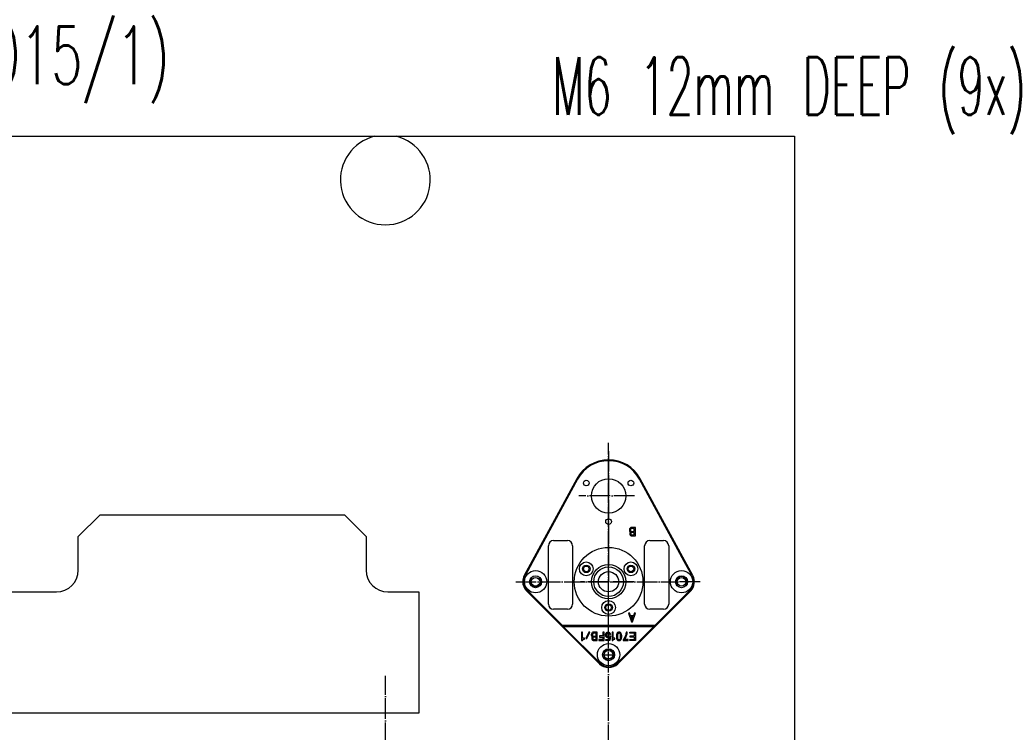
# Model space of a CAD drawing. Extents: x -1765 to 4890, y -3431 to 1272.
# Tile 175 of 189: x 1869 to 2443, y -1517 to -1101. Entities that reach past the tile are written whole.
import ezdxf

# ---------------------------------------------------------------- set-up
doc = ezdxf.new("R2010")
doc.units = 0
doc.linetypes.add('DOT_CENTER', pattern=[14, 12, -1, 0, -1])
doc.layers.add('1', color=7, linetype='CONTINUOUS')
doc.styles.add('CONVERTER_2', font='txt.shx', dxfattribs={"width": 0.63})

# ---------------------------------------------------------------- blocks, each defined once
blk = doc.blocks.new('TEXT__62', base_point=(-2000, -2800))
at = {"layer": '1', "color": 1, "style": 'CONVERTER_2', "width": 0.63}
for s, p in [('(WITH ENGRAVING E7015/1)', (1547.64, -1138.98)), ('M6 12mm DEEP (9x)', (2178.64, -1156.98))]:
    blk.add_text(s, height=33.6, dxfattribs=at).set_placement(p)
blk = doc.blocks.new('PIN__449', base_point=(2192.06, -1408.88))
at = {"layer": '1', "color": 4, "linetype": 'CONTINUOUS'}
for centre, radius in [((2212.06, -1428.88), 20), ((2199.07, -1421.38), 4), ((2199.07, -1421.38), 2.2), ((2212.06, -1428.88), 10), ((2212.06, -1428.88), 8.6), ((2225.05, -1421.38), 4), ((2225.05, -1421.38), 2.2), ((2212.06, -1428.88), 5.9), ((2212.06, -1443.88), 4), ((2212.06, -1443.88), 2.2)]:
    blk.add_circle(centre, radius, dxfattribs=at)
blk = doc.blocks.new('E7015-23250__450', base_point=(1226.18, -1352.74))
at = {"layer": '1', "color": 6, "linetype": 'DOT_CENTER'}
for p, q in [((2212.06, -1352.74), (2212.06, -1407.58)), ((2227.06, -1378.88), (2194.69, -1378.88)), ((2212.06, -1407.58), (2212.06, -1428.88)), ((2212.06, -1428.88), (2195.77, -1428.88)), ((2226.75, -1428.88), (2212.06, -1428.88)), ((2212.06, -1455.57), (2212.06, -1428.88))]:
    blk.add_line(p, q, dxfattribs=at)
at = {"layer": '1', "color": 6, "linetype": 'CONTINUOUS'}
for p, q in [((2193.61, -1368.86), (2162.97, -1425.3)), ((2194.04, -1369.1), (2167.98, -1417.12)), ((2256.14, -1417.12), (2230.08, -1369.1)), ((2261.15, -1425.3), (2230.52, -1368.86)), ((2224.29, -1398.14), (2224.17, -1398.58)), ((2224.17, -1398.58), (2224.17, -1398.89)), ((2224.17, -1398.89), (2224.29, -1399.33)), ((2224.45, -1397.83), (2224.29, -1398.14)), ((2224.74, -1397.52), (2224.45, -1397.83)), ((2225.07, -1397.33), (2224.74, -1397.52)), ((2224.9, -1398.39), (2224.85, -1398.64)), ((2224.85, -1398.64), (2224.85, -1398.89)), ((2224.85, -1398.89), (2224.9, -1399.14)), ((2225.07, -1398.14), (2224.9, -1398.39)), ((2225.52, -1397.2), (2225.07, -1397.33)), ((2225.3, -1397.95), (2225.07, -1398.14)), ((2225.58, -1397.89), (2225.3, -1397.95)), ((2227.66, -1397.2), (2225.52, -1397.2)), ((2227.04, -1397.89), (2225.58, -1397.89)), ((2227.04, -1399.64), (2227.04, -1397.89)), ((2227.66, -1402.2), (2227.66, -1397.2)), ((2224.29, -1399.33), (2224.51, -1399.7)), ((2224.45, -1400.45), (2224.4, -1400.77)), ((2224.4, -1400.77), (2224.4, -1401.02)), ((2224.4, -1401.02), (2224.45, -1401.33)), ((2224.68, -1400.08), (2224.45, -1400.45)), ((2224.45, -1401.33), (2224.68, -1401.7)), ((2224.51, -1399.7), (2224.79, -1399.95)), ((2224.79, -1399.95), (2224.68, -1400.08)), ((2224.68, -1401.7), (2224.9, -1401.95)), ((2224.9, -1399.14), (2225.07, -1399.39)), ((2224.9, -1401.95), (2225.24, -1402.14)), ((2225.07, -1400.58), (2225.02, -1400.77)), ((2225.02, -1400.77), (2225.02, -1401.02)), ((2225.02, -1401.02), (2225.07, -1401.2)), ((2225.07, -1399.39), (2225.3, -1399.58)), ((2225.19, -1400.39), (2225.07, -1400.58)), ((2225.07, -1401.2), (2225.19, -1401.39)), ((2225.35, -1400.27), (2225.19, -1400.39)), ((2225.19, -1401.39), (2225.35, -1401.52)), ((2225.24, -1402.14), (2225.52, -1402.2)), ((2225.3, -1399.58), (2225.58, -1399.64)), ((2225.58, -1400.2), (2225.35, -1400.27)), ((2225.35, -1401.52), (2225.58, -1401.58)), ((2225.52, -1402.2), (2227.66, -1402.2)), ((2225.58, -1399.64), (2227.04, -1399.64)), ((2227.04, -1400.2), (2225.58, -1400.2)), ((2225.58, -1401.58), (2227.04, -1401.58)), ((2227.04, -1401.58), (2227.04, -1400.2)), ((2177.06, -1441.88), (2177.06, -1407.88)), ((2180.06, -1404.88), (2188.06, -1404.88)), ((2191.06, -1407.88), (2191.06, -1441.88)), ((2233.06, -1441.88), (2233.06, -1407.88)), ((2236.06, -1404.88), (2244.06, -1404.88)), ((2247.06, -1407.88), (2247.06, -1441.88)), ((2167.98, -1417.12), (2163.41, -1425.54)), ((2260.71, -1425.54), (2256.14, -1417.12)), ((2184.95, -1454.88), (2164.26, -1434.18)), ((2185.16, -1454.38), (2164.61, -1433.83)), ((2259.51, -1433.83), (2238.96, -1454.38)), ((2259.86, -1434.18), (2239.17, -1454.88)), ((2188.06, -1444.88), (2180.06, -1444.88)), ((2244.06, -1444.88), (2236.06, -1444.88)), ((2224.34, -1447.2), (2223.72, -1447.2)), ((2223.72, -1447.2), (2225.35, -1452.2)), ((2224.85, -1448.7), (2224.34, -1447.2)), ((2226.54, -1448.7), (2224.85, -1448.7)), ((2226.37, -1449.33), (2224.96, -1449.33)), ((2224.96, -1449.33), (2225.69, -1451.33)), ((2225.69, -1451.33), (2226.37, -1449.33)), ((2226.03, -1452.2), (2227.66, -1447.2)), ((2227.04, -1447.2), (2226.54, -1448.7)), ((2227.66, -1447.2), (2227.04, -1447.2)), ((2185.16, -1454.38), (2184.95, -1454.88)), ((2184.95, -1454.88), (2239.17, -1454.88)), ((2206.76, -1476.68), (2184.95, -1454.88)), ((2238.96, -1454.38), (2185.16, -1454.38)), ((2207.11, -1476.33), (2186.66, -1455.88)), ((2237.46, -1455.88), (2217.01, -1476.33)), ((2239.17, -1454.88), (2217.36, -1476.68)), ((2225.35, -1452.2), (2226.03, -1452.2)), ((2238.96, -1454.38), (2239.17, -1454.88)), ((2196.31, -1458.2), (2196.31, -1463.2)), ((2196.87, -1458.2), (2196.31, -1458.2)), ((2196.87, -1461.83), (2196.87, -1458.2)), ((2197.94, -1461.83), (2196.87, -1461.83)), ((2197.94, -1462.33), (2197.94, -1461.83)), ((2200.53, -1458.2), (2198.84, -1461.95)), ((2198.84, -1461.95), (2199.4, -1461.95)), ((2199.4, -1461.95), (2201.09, -1458.2)), ((2201.09, -1458.2), (2200.53, -1458.2)), ((2202.1, -1459.14), (2201.99, -1459.58)), ((2201.99, -1459.58), (2201.99, -1459.89)), ((2201.99, -1459.89), (2202.1, -1460.33)), ((2202.27, -1458.83), (2202.1, -1459.14)), ((2202.1, -1460.33), (2202.33, -1460.7)), ((2202.27, -1461.45), (2202.21, -1461.77)), ((2202.21, -1461.77), (2202.21, -1462.02)), ((2202.21, -1462.02), (2202.27, -1462.33)), ((2202.55, -1458.52), (2202.27, -1458.83)), ((2202.5, -1461.08), (2202.27, -1461.45)), ((2202.33, -1460.7), (2202.61, -1460.95)), ((2202.61, -1460.95), (2202.5, -1461.08)), ((2202.89, -1458.33), (2202.55, -1458.52)), ((2202.72, -1459.39), (2202.66, -1459.64)), ((2202.66, -1459.64), (2202.66, -1459.89)), ((2202.66, -1459.89), (2202.72, -1460.14)), ((2202.89, -1459.14), (2202.72, -1459.39)), ((2202.72, -1460.14), (2202.89, -1460.39)), ((2202.89, -1461.58), (2202.83, -1461.77)), ((2202.83, -1461.77), (2202.83, -1462.02)), ((2202.83, -1462.02), (2202.89, -1462.2)), ((2203.34, -1458.2), (2202.89, -1458.33)), ((2203.11, -1458.95), (2202.89, -1459.14)), ((2202.89, -1460.39), (2203.11, -1460.58)), ((2203, -1461.39), (2202.89, -1461.58)), ((2203.17, -1461.27), (2203, -1461.39)), ((2203.4, -1458.89), (2203.11, -1458.95)), ((2203.11, -1460.58), (2203.4, -1460.64)), ((2203.4, -1461.2), (2203.17, -1461.27)), ((2205.48, -1458.2), (2203.34, -1458.2)), ((2204.86, -1458.89), (2203.4, -1458.89)), ((2203.4, -1460.64), (2204.86, -1460.64)), ((2204.86, -1461.2), (2203.4, -1461.2)), ((2204.86, -1460.64), (2204.86, -1458.89)), ((2204.86, -1462.58), (2204.86, -1461.2)), ((2205.48, -1463.2), (2205.48, -1458.2)), ((2208.8, -1460.45), (2206.71, -1460.45)), ((2206.71, -1460.45), (2206.71, -1461.08)), ((2206.71, -1461.08), (2208.8, -1461.08)), ((2208.8, -1458.2), (2208.8, -1460.45)), ((2209.41, -1458.2), (2208.8, -1458.2)), ((2208.8, -1461.08), (2208.8, -1462.58)), ((2209.41, -1463.2), (2209.41, -1458.2)), ((2210.31, -1459.58), (2210.43, -1459.2)), ((2210.31, -1460.08), (2210.31, -1459.58)), ((2210.43, -1460.45), (2210.31, -1460.08)), ((2210.43, -1459.2), (2210.54, -1458.95)), ((2210.54, -1460.7), (2210.43, -1460.45)), ((2210.54, -1458.95), (2210.71, -1458.7)), ((2210.71, -1460.95), (2210.54, -1460.7)), ((2210.71, -1458.7), (2210.88, -1458.52)), ((2210.88, -1461.14), (2210.71, -1460.95)), ((2210.88, -1458.52), (2211.05, -1458.39)), ((2210.99, -1459.33), (2210.88, -1459.64)), ((2210.88, -1459.64), (2210.88, -1460.14)), ((2210.88, -1460.14), (2210.99, -1460.45)), ((2211.05, -1461.33), (2210.88, -1461.14)), ((2211.1, -1459.14), (2210.99, -1459.33)), ((2210.99, -1460.45), (2211.1, -1460.64)), ((2211.05, -1458.39), (2211.33, -1458.27)), ((2211.33, -1461.45), (2211.05, -1461.33)), ((2211.33, -1458.95), (2211.1, -1459.14)), ((2211.1, -1460.64), (2211.33, -1460.83)), ((2211.33, -1458.27), (2211.61, -1458.2)), ((2211.61, -1458.83), (2211.33, -1458.95)), ((2211.33, -1460.83), (2211.61, -1460.95)), ((2211.61, -1461.52), (2211.33, -1461.45)), ((2211.61, -1458.2), (2211.89, -1458.2)), ((2211.89, -1458.83), (2211.61, -1458.83)), ((2211.61, -1460.95), (2211.89, -1460.95)), ((2211.89, -1461.52), (2211.61, -1461.52)), ((2211.89, -1458.2), (2212.17, -1458.27)), ((2212.17, -1458.95), (2211.89, -1458.83)), ((2211.89, -1460.95), (2212.23, -1460.83)), ((2212.23, -1461.39), (2211.89, -1461.52)), ((2212.17, -1458.27), (2212.45, -1458.39)), ((2212.4, -1459.14), (2212.17, -1458.95)), ((2212.23, -1460.83), (2212.45, -1460.64)), ((2212.51, -1461.2), (2212.23, -1461.39)), ((2212.34, -1462.58), (2212.51, -1461.2)), ((2212.51, -1459.33), (2212.4, -1459.14)), ((2212.45, -1458.39), (2212.62, -1458.52)), ((2212.45, -1460.64), (2212.56, -1460.45)), ((2212.62, -1459.64), (2212.51, -1459.33)), ((2212.56, -1460.45), (2213.13, -1460.45)), ((2212.62, -1458.52), (2212.79, -1458.7)), ((2213.18, -1459.58), (2212.62, -1459.64)), ((2212.79, -1458.7), (2212.96, -1458.95)), ((2213.13, -1460.45), (2212.79, -1463.2)), ((2212.96, -1458.95), (2213.07, -1459.2)), ((2213.07, -1459.2), (2213.18, -1459.58)), ((2214.08, -1458.2), (2214.08, -1463.2)), ((2214.65, -1458.2), (2214.08, -1458.2)), ((2214.65, -1461.83), (2214.65, -1458.2)), ((2215.71, -1461.83), (2214.65, -1461.83)), ((2215.71, -1462.33), (2215.71, -1461.83)), ((2216.67, -1459.89), (2216.61, -1460.45)), ((2216.61, -1460.45), (2216.61, -1460.95)), ((2216.61, -1460.95), (2216.67, -1461.52)), ((2216.73, -1459.52), (2216.67, -1459.89)), ((2216.67, -1461.52), (2216.73, -1461.89)), ((2216.84, -1459.2), (2216.73, -1459.52)), ((2216.73, -1461.89), (2216.84, -1462.2)), ((2216.95, -1458.95), (2216.84, -1459.2)), ((2217.12, -1458.7), (2216.95, -1458.95)), ((2217.29, -1458.52), (2217.12, -1458.7)), ((2217.29, -1459.64), (2217.23, -1460.33)), ((2217.23, -1460.33), (2217.23, -1461.08)), ((2217.23, -1461.08), (2217.29, -1461.77)), ((2217.46, -1458.39), (2217.29, -1458.52)), ((2217.4, -1459.33), (2217.29, -1459.64)), ((2217.29, -1461.77), (2217.4, -1462.08)), ((2217.51, -1459.14), (2217.4, -1459.33)), ((2217.4, -1462.08), (2217.51, -1462.27)), ((2217.74, -1458.27), (2217.46, -1458.39)), ((2217.74, -1458.95), (2217.51, -1459.14)), ((2217.96, -1458.2), (2217.74, -1458.27)), ((2217.96, -1458.83), (2217.74, -1458.95)), ((2218.36, -1458.2), (2217.96, -1458.2)), ((2218.36, -1458.83), (2217.96, -1458.83)), ((2218.58, -1458.27), (2218.36, -1458.2)), ((2218.58, -1458.95), (2218.36, -1458.83)), ((2218.86, -1458.39), (2218.58, -1458.27)), ((2218.81, -1459.14), (2218.58, -1458.95)), ((2218.92, -1459.33), (2218.81, -1459.14)), ((2218.81, -1462.27), (2218.92, -1462.08)), ((2219.03, -1458.52), (2218.86, -1458.39)), ((2219.03, -1459.64), (2218.92, -1459.33)), ((2218.92, -1462.08), (2219.03, -1461.77)), ((2219.2, -1458.7), (2219.03, -1458.52)), ((2219.09, -1460.33), (2219.03, -1459.64)), ((2219.03, -1461.77), (2219.09, -1461.08)), ((2219.09, -1461.08), (2219.09, -1460.33)), ((2219.37, -1458.95), (2219.2, -1458.7)), ((2219.48, -1459.2), (2219.37, -1458.95)), ((2219.6, -1459.52), (2219.48, -1459.2)), ((2219.48, -1462.2), (2219.6, -1461.89)), ((2219.65, -1459.89), (2219.6, -1459.52)), ((2219.6, -1461.89), (2219.65, -1461.52)), ((2219.71, -1460.45), (2219.65, -1459.89)), ((2219.65, -1461.52), (2219.71, -1460.95)), ((2219.71, -1460.95), (2219.71, -1460.45)), ((2221.28, -1461.58), (2220.61, -1462.64)), ((2221.73, -1460.64), (2221.28, -1461.58)), ((2221.28, -1462.58), (2222.01, -1461.45)), ((2222.01, -1459.89), (2221.73, -1460.64)), ((2222.18, -1459.14), (2222.01, -1459.89)), ((2222.01, -1461.45), (2222.35, -1460.7)), ((2222.3, -1458.2), (2222.18, -1459.14)), ((2222.97, -1458.2), (2222.3, -1458.2)), ((2222.35, -1460.7), (2222.58, -1460.14)), ((2222.58, -1460.14), (2222.86, -1459.2)), ((2222.86, -1459.2), (2222.97, -1458.2)), ((2224.43, -1458.2), (2227.7, -1458.2)), ((2224.43, -1458.83), (2224.43, -1458.2)), ((2227.08, -1458.83), (2224.43, -1458.83)), ((2224.71, -1461.08), (2224.71, -1460.45)), ((2224.71, -1460.45), (2227.08, -1460.45)), ((2227.08, -1461.08), (2224.71, -1461.08)), ((2227.08, -1460.45), (2227.08, -1458.83)), ((2227.08, -1462.58), (2227.08, -1461.08)), ((2227.7, -1458.2), (2227.7, -1463.2)), ((2196.31, -1463.2), (2196.76, -1463.2)), ((2196.76, -1463.2), (2196.81, -1463.02)), ((2196.81, -1463.02), (2196.98, -1462.77)), ((2196.98, -1462.77), (2197.15, -1462.58)), ((2197.15, -1462.58), (2197.38, -1462.45)), ((2197.38, -1462.45), (2197.55, -1462.39)), ((2197.55, -1462.39), (2197.83, -1462.33)), ((2197.83, -1462.33), (2197.94, -1462.33)), ((2202.27, -1462.33), (2202.5, -1462.7)), ((2202.5, -1462.7), (2202.72, -1462.95)), ((2202.72, -1462.95), (2203.06, -1463.14)), ((2202.89, -1462.2), (2203, -1462.39)), ((2203, -1462.39), (2203.17, -1462.52)), ((2203.06, -1463.14), (2203.34, -1463.2)), ((2203.17, -1462.52), (2203.4, -1462.58)), ((2203.34, -1463.2), (2205.48, -1463.2)), ((2203.4, -1462.58), (2204.86, -1462.58)), ((2208.8, -1462.58), (2206.38, -1462.58)), ((2206.38, -1462.58), (2206.38, -1463.2)), ((2206.38, -1463.2), (2209.41, -1463.2)), ((2210.48, -1463.2), (2210.48, -1462.58)), ((2210.48, -1462.58), (2212.34, -1462.58)), ((2212.79, -1463.2), (2210.48, -1463.2)), ((2214.08, -1463.2), (2214.53, -1463.2)), ((2214.53, -1463.2), (2214.59, -1463.02)), ((2214.59, -1463.02), (2214.76, -1462.77)), ((2214.76, -1462.77), (2214.93, -1462.58)), ((2214.93, -1462.58), (2215.15, -1462.45)), ((2215.15, -1462.45), (2215.32, -1462.39)), ((2215.32, -1462.39), (2215.6, -1462.33)), ((2215.6, -1462.33), (2215.71, -1462.33)), ((2216.84, -1462.2), (2216.95, -1462.45)), ((2216.95, -1462.45), (2217.12, -1462.7)), ((2217.12, -1462.7), (2217.29, -1462.89)), ((2217.29, -1462.89), (2217.46, -1463.02)), ((2217.46, -1463.02), (2217.74, -1463.14)), ((2217.51, -1462.27), (2217.74, -1462.45)), ((2217.74, -1462.45), (2217.96, -1462.58)), ((2217.74, -1463.14), (2217.96, -1463.2)), ((2217.96, -1462.58), (2218.36, -1462.58)), ((2217.96, -1463.2), (2218.36, -1463.2)), ((2218.36, -1462.58), (2218.58, -1462.45)), ((2218.36, -1463.2), (2218.58, -1463.14)), ((2218.58, -1462.45), (2218.81, -1462.27)), ((2218.58, -1463.14), (2218.86, -1463.02)), ((2218.86, -1463.02), (2219.03, -1462.89)), ((2219.03, -1462.89), (2219.2, -1462.7)), ((2219.2, -1462.7), (2219.37, -1462.45)), ((2219.37, -1462.45), (2219.48, -1462.2)), ((2220.61, -1462.64), (2220.61, -1463.2)), ((2220.61, -1463.2), (2223.53, -1463.2)), ((2223.53, -1462.58), (2221.28, -1462.58)), ((2223.53, -1463.2), (2223.53, -1462.58)), ((2224.49, -1463.2), (2224.49, -1462.58)), ((2224.49, -1462.58), (2227.08, -1462.58)), ((2227.7, -1463.2), (2224.49, -1463.2))]:
    blk.add_line(p, q, dxfattribs=at)
for centre, radius in [((2199.07, -1371.38), 1.65), ((2212.06, -1378.88), 10), ((2225.05, -1371.38), 1.65), ((2212.06, -1393.88), 1.65), ((2199.07, -1421.38), 1.65), ((2212.06, -1428.88), 10), ((2225.05, -1421.38), 1.65), ((2169.56, -1428.88), 6.5), ((2169.56, -1428.88), 3.5), ((2254.56, -1428.88), 6.5), ((2254.56, -1428.88), 3.5), ((2212.06, -1443.88), 1.65), ((2212.06, -1471.38), 6.5), ((2212.06, -1471.38), 3.5)]:
    blk.add_circle(centre, radius, dxfattribs=at)
for centre, radius, start, end in [((2212.06, -1378.88), 21, 90, 151.50733), ((2212.06, -1378.88), 20.5, 90, 151.50733), ((2212.06, -1378.88), 21, 28.49267, 90), ((2212.06, -1378.88), 20.5, 28.49267, 90), ((2180.06, -1407.88), 3, 90, 180), ((2188.06, -1407.88), 3, 0, 90), ((2236.06, -1407.88), 3, 90, 180), ((2244.06, -1407.88), 3, 0, 90), ((2169.56, -1428.88), 7.5, 151.50733, 180), ((2169.56, -1428.88), 7, 151.50733, 180), ((2254.56, -1428.88), 7.5, -45, 28.49267), ((2254.56, -1428.88), 7, 0, 28.49267), ((2169.56, -1428.88), 7.5, 180, -135), ((2169.56, -1428.88), 7, 180, -135), ((2254.56, -1428.88), 7, -45, 0), ((2180.06, -1441.88), 3, 180, -90), ((2188.06, -1441.88), 3, -90, 0), ((2236.06, -1441.88), 3, 180, -90), ((2244.06, -1441.88), 3, -90, 0), ((2212.06, -1443.88), 2, -118.76558, -90), ((2184.38, -1457.82), 3, 40.38584, 78.89177), ((2239.75, -1457.82), 3, 101.10823, 139.61416), ((2212.06, -1471.38), 7.5, -135, -90), ((2212.06, -1471.38), 7, -135, -90), ((2212.06, -1471.38), 7, -90, -45), ((2212.06, -1471.38), 7.5, -90, -45)]:
    blk.add_arc(centre, radius, start, end, dxfattribs=at)
at = {"layer": '1'}
blk.add_blockref('PIN__449', (2192.06, -1408.88), dxfattribs=at)
blk = doc.blocks.new('HEADPLATE_EG__455', base_point=(1534.3, -2091.02))
at = {"layer": '1', "color": 7, "linetype": 'CONTINUOUS'}
for p, q in [((1757.57, -1169.43), (2075.79, -1169.43)), ((2075.79, -1169.43), (2088.33, -1169.43)), ((2088.33, -1169.43), (2320.31, -1169.43)), ((2320.31, -1169.43), (2320.31, -1858.53)), ((1915.95, -1389.9), (1903.25, -1402.6)), ((1915.95, -1389.9), (1987.07, -1389.9)), ((1987.07, -1389.9), (2017.15, -1389.9)), ((2017.15, -1389.9), (2058.19, -1389.9)), ((2062.16, -1393.88), (2058.19, -1389.9)), ((2070.89, -1402.6), (2062.16, -1393.88)), ((1903.25, -1422.16), (1903.25, -1402.6)), ((2070.89, -1402.6), (2070.89, -1418.88)), ((2070.89, -1418.88), (2070.89, -1422.16)), ((1843.2, -1434.86), (1890.55, -1434.86)), ((2083.59, -1434.86), (2101.62, -1434.86)), ((2101.62, -1434.86), (2101.62, -1505.47)), ((2101.62, -1505.47), (1843.2, -1505.47))]:
    blk.add_line(p, q, dxfattribs=at)
at = {"layer": '1', "color": 1, "linetype": 'DOT_CENTER'}
for p, q in [((2212.06, -1961.14), (2212.06, -1347.99)), ((2157.98, -1428.88), (2250.81, -1428.88)), ((2265.38, -1428.88), (2250.81, -1428.88)), ((2208.31, -1471.38), (2215.81, -1471.38)), ((2082.06, -1960), (2082.06, -1483.75))]:
    blk.add_line(p, q, dxfattribs=at)
at = {"layer": '1', "color": 7, "linetype": 'CONTINUOUS'}
for centre in [(2169.56, -1428.88), (2254.56, -1428.88), (2212.06, -1471.38)]:
    blk.add_circle(centre, 2.5, dxfattribs=at)
for centre, radius, start, end in [((2082.06, -1194.83), 26.16, 103.86243, 76.13757), ((1890.55, -1422.16), 12.7, -90, 0), ((2083.59, -1422.16), 12.7, 180, -90)]:
    blk.add_arc(centre, radius, start, end, dxfattribs=at)
at = {"layer": '1', "color": 1, "linetype": 'CONTINUOUS'}
for centre, start, end in [((2169.56, -1428.88), 139.15849, 41.72764), ((2254.56, -1428.88), -40.84151, -138.27236), ((2212.06, -1471.38), -130.84151, 131.72764)]:
    blk.add_arc(centre, 3, start, end, dxfattribs=at)
at = {"layer": '1'}
blk.add_blockref('E7015-23250__450', (1226.18, -1352.74), dxfattribs=at)

msp = doc.modelspace()

# ---------------------------------------------------------------- block references
at = {"layer": '1'}
for name, p in [('TEXT__62', (-2000, -2800)), ('HEADPLATE_EG__455', (1534.3, -2091.02))]:
    msp.add_blockref(name, p, dxfattribs=at)

doc.saveas('drawing.dxf')
